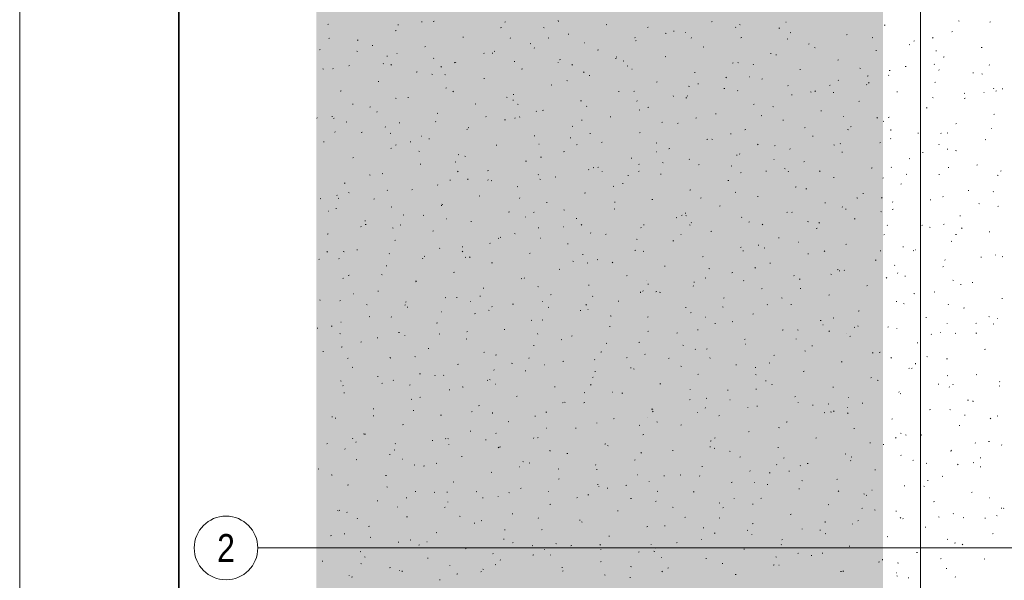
# Model space of a CAD drawing. Extents: x -740 to 300, y 62 to 1112.
# Tile 91 of 187: x -720 to -596, y 831 to 901. Entities that reach past the tile are written whole.
import ezdxf
from ezdxf.enums import TextEntityAlignment as Align
from ezdxf.lldxf.tags import DXFTag

# ---------------------------------------------------------------- set-up
doc = ezdxf.new("R2010")
doc.units = 0
doc.layers.get('0').update_dxf_attribs({"lineweight": 13})
for name, color, linetype, lineweight, true_color in [('60- 61 allgemeine Ausstattung- 4 Terrassen', 9, 'Continuous', 9, 0x808080), ('iwb_Layout Achsbezeichung', 1, 'Continuous', 13, 0xff0000), ('iwb_Layout BA_Markierung', 7, 'Continuous', 9, 0xbadcdc)]:
    doc.layers.add(name, color=color, linetype=linetype, lineweight=lineweight, true_color=true_color)
doc.layers.add('70 -71 Achsen- 1 Gebäudeachsen', color=7, linetype='STRICHPUNKT2-A06CPVBCL0', lineweight=18)
doc.layers.add('iwb_Plankopf Rahmen', color=7, linetype='Continuous', lineweight=35)
doc.styles.get("Standard").update_dxf_attribs({"font": 'ARIALN.TTF'})
tags = doc.linetypes.add('STRICHPUNKT2', pattern=[12.7, 6.35, -3.175, 0, -3.175]).pattern_tags.tags
tags[10:11] = [DXFTag(74, 4), DXFTag(75, 0), DXFTag(340, '0'), DXFTag(46, 0.0), DXFTag(50, 0.0), DXFTag(44, 0.0), DXFTag(45, 0.0)]
tags[8:9] = [DXFTag(74, 4), DXFTag(75, 0), DXFTag(340, '0'), DXFTag(46, 0.0), DXFTag(50, 0.0), DXFTag(44, 0.0), DXFTag(45, 0.0)]
tags[6:7] = [DXFTag(74, 4), DXFTag(75, 0), DXFTag(340, '0'), DXFTag(46, 0.0), DXFTag(50, 0.0), DXFTag(44, 0.0), DXFTag(45, 0.0)]
tags[4:5] = [DXFTag(74, 4), DXFTag(75, 0), DXFTag(340, '0'), DXFTag(46, 0.0), DXFTag(50, 0.0), DXFTag(44, 0.0), DXFTag(45, 0.0)]
tags = doc.linetypes.add('STRICHPUNKT2-A06CPVBCL0', pattern=[12.7, 6.35, -3.175, 0, -3.175]).pattern_tags.tags
tags[10:11] = [DXFTag(74, 4), DXFTag(75, 0), DXFTag(340, '0'), DXFTag(46, 0.0), DXFTag(50, 0.0), DXFTag(44, 0.0), DXFTag(45, 0.0)]
tags[8:9] = [DXFTag(74, 4), DXFTag(75, 0), DXFTag(340, '0'), DXFTag(46, 0.0), DXFTag(50, 0.0), DXFTag(44, 0.0), DXFTag(45, 0.0)]
tags[6:7] = [DXFTag(74, 4), DXFTag(75, 0), DXFTag(340, '0'), DXFTag(46, 0.0), DXFTag(50, 0.0), DXFTag(44, 0.0), DXFTag(45, 0.0)]
tags[4:5] = [DXFTag(74, 4), DXFTag(75, 0), DXFTag(340, '0'), DXFTag(46, 0.0), DXFTag(50, 0.0), DXFTag(44, 0.0), DXFTag(45, 0.0)]

# ---------------------------------------------------------------- blocks, each defined once
blk = doc.blocks.new('Polygon-A06CPVB1L0')
at = {"color": 0, "linetype": 'ByBlock', "lineweight": -2, "ltscale": 0.13}
blk.add_solid([(-611.22, 86.2), (-682.36, 86.01), (-611.05, 1083.81), (-682.36, 1083.81)], dxfattribs=at)
blk = doc.blocks.new('Referenz-A06CPVBEL0')
at = {"layer": '60- 61 allgemeine Ausstattung- 4 Terrassen', "color": 0}
for p, q in [((-680.89, 900.72), (-680.8, 900.74)), ((-672.04, 900.61), (-672.05, 900.7)), ((-669.11, 901.05), (-669.01, 901.02)), ((-667.64, 901.1), (-667.54, 901.12)), ((-659.16, 900.29), (-659.06, 900.31)), ((-658.54, 901.05), (-658.62, 900.99)), ((-653.78, 900.33), (-653.69, 900.3)), ((-651.9, 901.1), (-651.91, 901.19)), ((-645.9, 900.67), (-645.81, 900.69)), ((-640.61, 900.38), (-640.69, 900.33)), ((-632.64, 901.05), (-632.55, 901.07)), ((-629.59, 900.33), (-629.62, 900.36)), ((-629.11, 900.69), (-629.02, 900.66)), ((-624.16, 900.23), (-624.07, 900.26)), ((-623.26, 900.98), (-623.29, 901.01)), ((-610.91, 900.61), (-610.81, 900.64)), ((-601.58, 901.15), (-601.49, 901.11)), ((-597.65, 900.99), (-597.56, 901.02)), ((-680.68, 899), (-680.75, 898.93)), ((-672.41, 899.91), (-672.32, 899.93)), ((-663.93, 899.1), (-663.84, 899.12)), ((-657.91, 899.02), (-657.98, 898.96)), ((-653.18, 899.02), (-653.08, 898.99)), ((-650.68, 899.48), (-650.58, 899.5)), ((-642.25, 899.03), (-642.28, 899.06)), ((-638.45, 899.62), (-638.36, 899.58)), ((-637.42, 899.86), (-637.32, 899.88)), ((-635.92, 899.68), (-635.95, 899.71)), ((-635.14, 899.05), (-635.21, 898.98)), ((-628.94, 899.04), (-628.84, 899.07)), ((-622.68, 899.71), (-622.76, 899.66)), ((-615.68, 899.42), (-615.59, 899.45)), ((-612.37, 899.07), (-612.44, 899.01)), ((-604.75, 899.05), (-604.83, 898.99)), ((-602.43, 899.8), (-602.33, 899.83)), ((-677.19, 898.72), (-677.09, 898.74)), ((-675.31, 898.08), (-675.22, 898.05)), ((-668.71, 897.91), (-668.61, 897.93)), ((-655.45, 898.29), (-655.36, 898.31)), ((-654.91, 897.73), (-654.94, 897.77)), ((-648.58, 898.38), (-648.61, 898.41)), ((-642.19, 898.67), (-642.1, 898.69)), ((-633.71, 897.85), (-633.62, 897.88)), ((-623.12, 898.9), (-623.03, 898.86)), ((-620.46, 898.23), (-620.36, 898.26)), ((-619.7, 897.82), (-619.6, 897.79)), ((-607.79, 898.18), (-607.7, 898.14)), ((-607.2, 898.61), (-607.11, 898.64)), ((-598.72, 897.8), (-598.62, 897.82)), ((-681.96, 897.53), (-681.87, 897.55)), ((-677.24, 897.34), (-677.15, 897.31)), ((-673.48, 896.72), (-673.39, 896.74)), ((-672.2, 897.04), (-672.16, 897.04)), ((-661.24, 897.08), (-661.28, 897.12)), ((-660.23, 897.1), (-660.13, 897.12)), ((-659.98, 897.37), (-659.89, 897.33)), ((-646.97, 897.47), (-646.87, 897.5)), ((-644.65, 896.65), (-644.56, 896.61)), ((-638.49, 896.66), (-638.39, 896.69)), ((-625.23, 897.04), (-625.14, 897.07)), ((-624.53, 896.86), (-624.53, 896.95)), ((-611.98, 897.42), (-611.88, 897.45)), ((-604.38, 897.35), (-604.39, 897.44)), ((-603.5, 896.61), (-603.4, 896.63)), ((-678.26, 895.53), (-678.16, 895.55)), ((-673.9, 895.78), (-673.94, 895.82)), ((-672.9, 895.66), (-672.97, 895.59)), ((-667.57, 896.43), (-667.61, 896.47)), ((-666.6, 895.41), (-666.68, 895.35)), ((-665, 895.9), (-664.91, 895.93)), ((-664.81, 895.88), (-664.82, 895.97)), ((-657.44, 896.07), (-657.39, 896.07)), ((-651.93, 895.93), (-651.91, 895.89)), ((-651.74, 896.28), (-651.65, 896.31)), ((-650.12, 895.68), (-650.2, 895.61)), ((-644.67, 896.37), (-644.68, 896.46)), ((-643.76, 896.14), (-643.67, 896.11)), ((-643.26, 895.47), (-643.17, 895.5)), ((-630.01, 895.85), (-629.91, 895.88)), ((-629.32, 895.93), (-629.23, 895.89)), ((-627.35, 895.7), (-627.42, 895.64)), ((-616.75, 896.23), (-616.66, 896.25)), ((-608.27, 895.42), (-608.17, 895.44)), ((-604.58, 895.73), (-604.65, 895.66)), ((-597.68, 895.61), (-597.71, 895.65)), ((-681.51, 895.12), (-681.42, 895.08)), ((-680.24, 895.13), (-680.27, 895.17)), ((-669.78, 894.71), (-669.68, 894.74)), ((-667.83, 894.46), (-667.74, 894.43)), ((-666.18, 894.4), (-666.09, 894.36)), ((-656.52, 895.09), (-656.42, 895.12)), ((-648.67, 894.74), (-648.75, 894.68)), ((-648.04, 894.28), (-647.94, 894.31)), ((-642.67, 895.1), (-642.63, 895.09)), ((-634.78, 894.66), (-634.69, 894.68)), ((-630.74, 894.07), (-630.82, 894.01)), ((-627.91, 894.12), (-627.86, 894.12)), ((-621.53, 895.04), (-621.43, 895.06)), ((-613.99, 895.21), (-613.9, 895.17)), ((-613.05, 894.23), (-612.95, 894.25)), ((-610.34, 894.31), (-610.37, 894.35)), ((-610.29, 894.94), (-610.19, 894.91)), ((-604.01, 894.96), (-604.04, 895)), ((-599.79, 894.61), (-599.69, 894.63)), ((-598.66, 894.49), (-598.57, 894.46)), ((-674.55, 893.52), (-674.46, 893.55)), ((-661.29, 893.9), (-661.2, 893.93)), ((-652.81, 893.09), (-652.72, 893.12)), ((-650.85, 893.68), (-650.76, 893.64)), ((-639.56, 893.47), (-639.46, 893.49)), ((-635.52, 892.96), (-635.43, 892.92)), ((-634.35, 893.26), (-634.26, 893.23)), ((-626.3, 893.85), (-626.21, 893.87)), ((-623, 893.01), (-623.03, 893.05)), ((-617.82, 893.04), (-617.72, 893.06)), ((-616.67, 893.66), (-616.7, 893.7)), ((-613.15, 893.15), (-613.1, 893.14)), ((-612.81, 893.4), (-612.89, 893.34)), ((-604.56, 893.42), (-604.47, 893.44)), ((-679.33, 892.33), (-679.23, 892.36)), ((-666.07, 892.71), (-665.97, 892.74)), ((-665.11, 892.31), (-665.18, 892.24)), ((-658.42, 891.58), (-658.32, 891.55)), ((-657.59, 891.9), (-657.49, 891.92)), ((-644.33, 892.28), (-644.24, 892.3)), ((-642.34, 892.34), (-642.41, 892.27)), ((-637.44, 891.64), (-637.45, 891.73)), ((-635.66, 891.71), (-635.7, 891.75)), ((-631.08, 892.66), (-630.98, 892.68)), ((-629.33, 892.36), (-629.36, 892.4)), ((-622.6, 891.85), (-622.5, 891.87)), ((-620.2, 892.24), (-620.1, 892.21)), ((-619.57, 892.36), (-619.64, 892.29)), ((-617.3, 892.13), (-617.31, 892.22)), ((-609.34, 892.23), (-609.24, 892.25)), ((-600.87, 892.06), (-600.78, 892.03)), ((-598.38, 892.17), (-598.34, 892.17)), ((-597.15, 892.62), (-597.16, 892.71)), ((-596.79, 892.38), (-596.87, 892.32)), ((-596.08, 892.61), (-595.99, 892.63)), ((-677.73, 890.66), (-677.74, 890.75)), ((-675.62, 890.33), (-675.52, 890.35)), ((-672.39, 891.43), (-672.3, 891.39)), ((-670.85, 891.52), (-670.75, 891.55)), ((-662.36, 890.71), (-662.27, 890.73)), ((-657.58, 891.15), (-657.59, 891.24)), ((-657.06, 890.71), (-656.97, 890.67)), ((-649.11, 891.09), (-649.01, 891.11)), ((-648.33, 890.41), (-648.36, 890.45)), ((-641.99, 891.06), (-642.03, 891.1)), ((-635.85, 891.47), (-635.76, 891.49)), ((-627.37, 890.66), (-627.28, 890.68)), ((-624.94, 890.38), (-624.85, 890.35)), ((-614.11, 891.04), (-614.02, 891.06)), ((-604.87, 891.52), (-604.77, 891.49)), ((-600.86, 891.42), (-600.76, 891.44)), ((-680.4, 889.14), (-680.3, 889.16)), ((-674.67, 889.76), (-674.75, 889.7)), ((-667.14, 889.52), (-667.04, 889.54)), ((-660.99, 889.12), (-661.02, 889.15)), ((-656.73, 889.09), (-656.81, 889.04)), ((-654.66, 889.77), (-654.69, 889.8)), ((-653.88, 889.9), (-653.79, 889.92)), ((-645.4, 889.09), (-645.31, 889.11)), ((-641.73, 889.99), (-641.64, 889.95)), ((-640.63, 890.28), (-640.53, 890.3)), ((-632.15, 889.47), (-632.05, 889.49)), ((-626.4, 889.27), (-626.31, 889.24)), ((-618.89, 889.85), (-618.79, 889.87)), ((-616.06, 889.18), (-616.04, 889.14)), ((-605.63, 890.22), (-605.54, 890.25)), ((-597.15, 889.41), (-597.06, 889.44)), ((-682.26, 888.99), (-682.25, 888.94)), ((-680.09, 888.94), (-680.17, 888.88)), ((-678.59, 888.46), (-678.5, 888.42)), ((-673.65, 887.82), (-673.68, 887.85)), ((-671.91, 888.33), (-671.82, 888.35)), ((-667.32, 888.47), (-667.35, 888.5)), ((-658.66, 888.71), (-658.56, 888.73)), ((-657.32, 888.97), (-657.39, 888.9)), ((-650.18, 887.9), (-650.08, 887.92)), ((-649.01, 888.7), (-648.91, 888.68)), ((-638.8, 888.42), (-638.88, 888.37)), ((-636.92, 888.28), (-636.83, 888.3)), ((-634.55, 888.99), (-634.62, 888.92)), ((-623.66, 888.66), (-623.57, 888.68)), ((-615.18, 887.84), (-615.09, 887.87)), ((-611.78, 889.02), (-611.85, 888.95)), ((-611.07, 888.55), (-610.98, 888.52)), ((-610.41, 889.03), (-610.31, 889.06)), ((-601.93, 888.22), (-601.83, 888.25)), ((-679.98, 887.17), (-680.01, 887.2)), ((-676.69, 887.14), (-676.59, 887.16)), ((-673.07, 887.03), (-672.98, 887)), ((-669.12, 886.65), (-669.07, 886.65)), ((-663.43, 887.52), (-663.34, 887.54)), ((-663.26, 887.74), (-663.17, 887.7)), ((-654.95, 886.71), (-654.86, 886.73)), ((-647.93, 887.02), (-647.84, 886.99)), ((-641.7, 887.09), (-641.6, 887.11)), ((-630.21, 886.91), (-630.22, 887)), ((-628.44, 887.46), (-628.34, 887.49)), ((-620.87, 887.76), (-620.95, 887.7)), ((-619.96, 886.65), (-619.86, 886.68)), ((-615.53, 887.5), (-615.43, 887.48)), ((-610.07, 887.4), (-610.08, 887.49)), ((-606.7, 887.03), (-606.61, 887.06)), ((-603.75, 887), (-603.79, 887.03)), ((-602.94, 887.09), (-603.02, 887.03)), ((-597.42, 887.65), (-597.45, 887.68)), ((-681.46, 885.95), (-681.37, 885.97)), ((-672.31, 885.6), (-672.38, 885.53)), ((-670.5, 885.93), (-670.51, 886.02)), ((-668.21, 886.33), (-668.11, 886.35)), ((-659.73, 885.52), (-659.63, 885.54)), ((-654.35, 885.68), (-654.31, 885.68)), ((-650.36, 886.42), (-650.36, 886.51)), ((-649.54, 885.62), (-649.61, 885.56)), ((-646.47, 885.89), (-646.38, 885.92)), ((-639.59, 885.83), (-639.5, 885.8)), ((-633.21, 886.27), (-633.12, 886.3)), ((-632.6, 886.3), (-632.51, 886.27)), ((-626.76, 885.65), (-626.84, 885.58)), ((-624.73, 885.46), (-624.64, 885.49)), ((-617.27, 885.59), (-617.18, 885.55)), ((-616.41, 885.7), (-616.45, 885.73)), ((-611.48, 885.84), (-611.38, 885.87)), ((-610.08, 886.35), (-610.12, 886.38)), ((-603.99, 885.67), (-604.06, 885.6)), ((-598.22, 886.22), (-598.13, 886.24)), ((-672.98, 885.14), (-672.89, 885.16)), ((-669.47, 884.77), (-669.37, 884.74)), ((-664.5, 884.33), (-664.41, 884.35)), ((-663.66, 884.15), (-663.57, 884.12)), ((-651.25, 884.7), (-651.15, 884.73)), ((-639.59, 884.71), (-639.54, 884.7)), ((-637.99, 885.08), (-637.89, 885.11)), ((-629.51, 884.27), (-629.41, 884.3)), ((-629.08, 884.4), (-629.11, 884.44)), ((-622.75, 885.05), (-622.78, 885.08)), ((-616.25, 884.65), (-616.16, 884.67)), ((-606.11, 884.63), (-606.02, 884.6)), ((-603, 885.03), (-602.9, 885.05)), ((-601.94, 884.87), (-601.85, 884.83)), ((-677.76, 883.95), (-677.66, 883.97)), ((-669.28, 883.13), (-669.18, 883.16)), ((-664.8, 883.45), (-664.88, 883.39)), ((-656.02, 883.51), (-655.93, 883.54)), ((-654.14, 884.05), (-654.04, 884.02)), ((-642.76, 883.89), (-642.67, 883.92)), ((-641.74, 883.1), (-641.77, 883.14)), ((-638.81, 883.34), (-638.72, 883.3)), ((-635.41, 883.75), (-635.44, 883.79)), ((-634.28, 883.08), (-634.19, 883.11)), ((-630.18, 882.95), (-630.09, 882.92)), ((-624.82, 883.73), (-624.78, 883.73)), ((-621.03, 883.46), (-620.93, 883.48)), ((-607.77, 883.84), (-607.68, 883.86)), ((-599.29, 883.03), (-599.19, 883.05)), ((-675.67, 881.8), (-675.58, 881.77)), ((-674.05, 881.94), (-673.96, 881.97)), ((-664.52, 882.26), (-664.59, 882.19)), ((-660.8, 882.32), (-660.7, 882.35)), ((-654.4, 881.8), (-654.43, 881.84)), ((-648.07, 882.45), (-648.1, 882.49)), ((-647.54, 882.7), (-647.44, 882.73)), ((-646.86, 882.78), (-646.95, 882.72)), ((-646.4, 882.24), (-646.38, 882.2)), ((-643.13, 881.69), (-643.14, 881.78)), ((-641.75, 882.28), (-641.82, 882.21)), ((-639.06, 881.89), (-638.96, 881.91)), ((-628.93, 882.11), (-629.01, 882.05)), ((-625.8, 882.27), (-625.71, 882.29)), ((-623.48, 882.62), (-623.39, 882.58)), ((-622.98, 882.18), (-622.99, 882.27)), ((-618.98, 882.3), (-619.05, 882.24)), ((-612.55, 882.65), (-612.45, 882.67)), ((-610.06, 882.76), (-610.02, 882.75)), ((-608.15, 881.9), (-608.06, 881.86)), ((-604.07, 881.84), (-603.97, 881.86)), ((-602.84, 882.67), (-602.85, 882.76)), ((-596.7, 881.75), (-596.61, 881.72)), ((-596.21, 882.33), (-596.28, 882.26)), ((-678.83, 880.75), (-678.73, 880.78)), ((-667.06, 880.5), (-667.1, 880.54)), ((-665.57, 881.13), (-665.48, 881.16)), ((-663.27, 881.2), (-663.28, 881.29)), ((-660.73, 881.15), (-660.77, 881.19)), ((-660.34, 881.09), (-660.25, 881.05)), ((-654.25, 881.27), (-654.15, 881.24)), ((-652.32, 881.51), (-652.22, 881.54)), ((-643.83, 880.7), (-643.74, 880.72)), ((-630.58, 881.08), (-630.48, 881.1)), ((-617.32, 881.46), (-617.23, 881.48)), ((-611, 881.44), (-611.08, 881.39)), ((-608.84, 880.65), (-608.75, 880.67)), ((-679.73, 879.2), (-679.76, 879.24)), ((-678.31, 879.59), (-678.22, 879.56)), ((-673.4, 879.85), (-673.43, 879.89)), ((-670.35, 879.94), (-670.25, 879.97)), ((-657.09, 880.32), (-656.99, 880.34)), ((-648.61, 879.51), (-648.51, 879.53)), ((-645.01, 880.37), (-644.92, 880.33)), ((-635.35, 879.89), (-635.26, 879.91)), ((-629.68, 879.65), (-629.59, 879.61)), ((-622.1, 880.27), (-622, 880.29)), ((-620.77, 880.07), (-620.67, 880.04)), ((-613.62, 879.46), (-613.52, 879.48)), ((-600.36, 879.84), (-600.26, 879.86)), ((-597.17, 879.68), (-597.2, 879.72)), ((-681.87, 878.83), (-681.78, 878.8)), ((-679.51, 878.89), (-679.58, 878.82)), ((-675.12, 878.75), (-675.03, 878.78)), ((-666.64, 877.94), (-666.54, 877.96)), ((-666.54, 878.12), (-666.45, 878.08)), ((-661.87, 879.13), (-661.77, 879.15)), ((-656.73, 878.91), (-656.81, 878.84)), ((-653.38, 878.32), (-653.29, 878.34)), ((-644.84, 878.39), (-644.74, 878.36)), ((-640.13, 878.7), (-640.03, 878.72)), ((-633.96, 878.94), (-634.03, 878.87)), ((-626.87, 879.08), (-626.78, 879.1)), ((-618.39, 878.27), (-618.3, 878.29)), ((-614.35, 878.93), (-614.26, 878.89)), ((-611.19, 878.96), (-611.26, 878.89)), ((-609.83, 878.38), (-609.86, 878.42)), ((-605.13, 878.65), (-605.04, 878.67)), ((-603.5, 879.03), (-603.53, 879.07)), ((-599.02, 878.21), (-598.93, 878.18)), ((-680.8, 877.24), (-680.75, 877.24)), ((-679.9, 877.56), (-679.8, 877.58)), ((-672.86, 877.8), (-672.94, 877.74)), ((-671.42, 876.75), (-671.32, 876.77)), ((-668.9, 876.72), (-668.81, 876.69)), ((-658.16, 877.13), (-658.06, 877.15)), ((-654.93, 877.13), (-655.01, 877.08)), ((-651.21, 877.4), (-651.12, 877.36)), ((-644.9, 877.51), (-644.81, 877.53)), ((-636.42, 876.7), (-636.33, 876.72)), ((-635.9, 876.96), (-635.91, 877.04)), ((-631.65, 877.89), (-631.55, 877.91)), ((-623.17, 877.08), (-623.07, 877.1)), ((-622.49, 877.08), (-622.52, 877.12)), ((-616.16, 877.73), (-616.19, 877.77)), ((-615.75, 877.45), (-615.76, 877.53)), ((-611.36, 877.19), (-611.26, 877.16)), ((-609.91, 877.45), (-609.81, 877.48)), ((-596.65, 877.83), (-596.56, 877.86)), ((-676.19, 875.98), (-676.19, 876.06)), ((-676.19, 875.56), (-676.09, 875.58)), ((-671.72, 875.54), (-671.79, 875.48)), ((-666.03, 876.26), (-665.99, 876.26)), ((-662.93, 875.94), (-662.84, 875.96)), ((-656.04, 876.47), (-656.05, 876.55)), ((-649.68, 876.32), (-649.58, 876.34)), ((-648.95, 875.57), (-649.02, 875.5)), ((-641.2, 875.51), (-641.1, 875.53)), ((-637, 876.46), (-637.08, 876.41)), ((-635.88, 876.68), (-635.79, 876.64)), ((-635.42, 875.52), (-635.33, 875.49)), ((-635.15, 875.79), (-635.19, 875.82)), ((-628.82, 876.44), (-628.86, 876.47)), ((-627.94, 875.88), (-627.85, 875.91)), ((-626.18, 875.59), (-626.25, 875.52)), ((-620.55, 875.96), (-620.46, 875.92)), ((-619.06, 875.8), (-619.14, 875.74)), ((-614.68, 876.26), (-614.59, 876.29)), ((-610.53, 875.49), (-610.51, 875.45)), ((-606.2, 875.45), (-606.11, 875.48)), ((-603.4, 875.62), (-603.48, 875.55)), ((-601.43, 876.64), (-601.33, 876.67)), ((-680.97, 874.37), (-680.87, 874.39)), ((-676.73, 875.3), (-676.72, 875.26)), ((-672.75, 875.15), (-672.66, 875.11)), ((-667.71, 874.75), (-667.61, 874.77)), ((-657.42, 874.43), (-657.33, 874.39)), ((-654.45, 875.13), (-654.36, 875.15)), ((-651.27, 875.29), (-651.22, 875.29)), ((-647.82, 874.49), (-647.85, 874.52)), ((-645.97, 874.32), (-645.88, 874.34)), ((-641.48, 875.14), (-641.52, 875.17)), ((-636.5, 874.32), (-636.46, 874.31)), ((-632.72, 874.69), (-632.62, 874.72)), ((-619.46, 875.07), (-619.36, 875.1)), ((-610.98, 874.26), (-610.88, 874.29)), ((-605.23, 875.24), (-605.13, 875.21)), ((-601.94, 874.32), (-601.85, 874.29)), ((-601.13, 875.13), (-601.21, 875.07)), ((-597.72, 874.64), (-597.63, 874.66)), ((-672.48, 873.56), (-672.39, 873.58)), ((-660.48, 873.19), (-660.51, 873.22)), ((-659.49, 873.84), (-659.39, 873.81)), ((-659.23, 873.94), (-659.13, 873.96)), ((-654.15, 873.84), (-654.18, 873.87)), ((-650.75, 873.12), (-650.65, 873.15)), ((-642.09, 873.71), (-642, 873.67)), ((-637.49, 873.5), (-637.4, 873.53)), ((-624.23, 873.88), (-624.14, 873.91)), ((-621.74, 873.34), (-621.7, 873.34)), ((-615.75, 873.07), (-615.66, 873.1)), ((-602.5, 873.45), (-602.4, 873.47)), ((-680.92, 872.16), (-681, 872.1)), ((-678.95, 872.18), (-678.86, 872.14)), ((-677.26, 872.37), (-677.16, 872.39)), ((-673.14, 871.89), (-673.17, 871.93)), ((-666.81, 872.54), (-666.84, 872.58)), ((-664, 872.75), (-663.91, 872.77)), ((-663.93, 872.2), (-664, 872.13)), ((-655.52, 871.93), (-655.43, 871.96)), ((-648.81, 871.74), (-648.82, 871.82)), ((-642.27, 872.31), (-642.17, 872.34)), ((-641.16, 872.22), (-641.23, 872.16)), ((-629.01, 872.69), (-628.91, 872.72)), ((-628.67, 872.23), (-628.68, 872.31)), ((-626.76, 872.99), (-626.67, 872.96)), ((-626.01, 872.64), (-625.92, 872.61)), ((-620.53, 871.88), (-620.43, 871.9)), ((-618.39, 872.25), (-618.46, 872.18)), ((-611.43, 872.27), (-611.34, 872.24)), ((-608.52, 872.72), (-608.53, 872.8)), ((-607.27, 872.26), (-607.18, 872.28)), ((-606.98, 872.37), (-606.93, 872.37)), ((-682.03, 871.18), (-681.94, 871.2)), ((-679.47, 871.24), (-679.5, 871.28)), ((-668.96, 871.24), (-668.97, 871.33)), ((-668.78, 871.55), (-668.68, 871.58)), ((-663.62, 871.46), (-663.53, 871.42)), ((-662.99, 871.49), (-663.07, 871.43)), ((-660.3, 870.74), (-660.2, 870.77)), ((-650.08, 870.96), (-649.98, 870.93)), ((-648.29, 870.74), (-648.2, 870.71)), ((-647.04, 871.12), (-646.95, 871.15)), ((-645.06, 870.82), (-645.14, 870.76)), ((-633.79, 871.5), (-633.69, 871.53)), ((-625.3, 870.69), (-625.21, 870.71)), ((-612.05, 871.07), (-611.95, 871.09)), ((-603.24, 871.07), (-603.28, 871.11)), ((-598.79, 871.45), (-598.7, 871.47)), ((-596.91, 871.72), (-596.94, 871.75)), ((-596.1, 871.56), (-596.01, 871.52)), ((-674.14, 869.28), (-674.05, 869.25)), ((-673.55, 870.36), (-673.46, 870.39)), ((-665.07, 869.55), (-664.98, 869.58)), ((-651.82, 869.93), (-651.72, 869.96)), ((-638.56, 870.31), (-638.46, 870.33)), ((-632.96, 870.02), (-632.87, 869.99)), ((-630.08, 869.5), (-629.98, 869.52)), ((-627.13, 870.15), (-627.21, 870.09)), ((-617.63, 869.31), (-617.54, 869.27)), ((-616.82, 869.88), (-616.73, 869.9)), ((-616.6, 869.76), (-616.5, 869.73)), ((-615.91, 869.77), (-615.94, 869.81)), ((-609.57, 870.42), (-609.61, 870.46)), ((-609.19, 869.48), (-609.27, 869.43)), ((-603.57, 870.26), (-603.47, 870.28)), ((-678.92, 868.83), (-678.99, 868.76)), ((-678.33, 869.17), (-678.23, 869.2)), ((-669.85, 868.36), (-669.75, 868.39)), ((-669.83, 868.49), (-669.73, 868.46)), ((-656.59, 868.74), (-656.5, 868.77)), ((-656.15, 868.85), (-656.22, 868.79)), ((-643.34, 869.12), (-643.24, 869.14)), ((-640.87, 868.55), (-640.85, 868.51)), ((-640.66, 868.08), (-640.57, 868.05)), ((-634.85, 868.31), (-634.76, 868.33)), ((-633.37, 868.88), (-633.45, 868.81)), ((-628.57, 868.47), (-628.6, 868.51)), ((-622.24, 869.12), (-622.27, 869.16)), ((-621.6, 868.69), (-621.5, 868.71)), ((-610.6, 868.9), (-610.67, 868.84)), ((-608.34, 869.07), (-608.25, 869.09)), ((-602.3, 868.59), (-602.21, 868.55)), ((-601.29, 867.99), (-601.3, 868.07)), ((-599.86, 868.26), (-599.77, 868.28)), ((-677.71, 866.85), (-677.67, 866.85)), ((-674.62, 867.17), (-674.53, 867.2)), ((-661.37, 867.55), (-661.27, 867.57)), ((-654.5, 867.77), (-654.4, 867.74)), ((-648.11, 867.93), (-648.01, 867.95)), ((-641.58, 867), (-641.59, 867.09)), ((-641.23, 867.17), (-641.26, 867.21)), ((-639.63, 867.12), (-639.53, 867.14)), ((-639.17, 867.06), (-639.07, 867.02)), ((-634.9, 867.82), (-634.93, 867.86)), ((-626.37, 867.5), (-626.28, 867.52)), ((-621.44, 867.49), (-621.45, 867.58)), ((-613.12, 867.88), (-613.02, 867.9)), ((-607.19, 866.88), (-607.09, 866.85)), ((-604.64, 867.07), (-604.54, 867.09)), ((-681.87, 866.02), (-681.88, 866.11)), ((-679.4, 865.98), (-679.3, 866.01)), ((-671.05, 865.84), (-671.13, 865.79)), ((-666.14, 866.36), (-666.05, 866.38)), ((-664.73, 866.4), (-664.64, 866.38)), ((-662.95, 865.87), (-662.9, 865.87)), ((-661.73, 866.51), (-661.74, 866.6)), ((-657.66, 865.55), (-657.56, 865.57)), ((-653.89, 865.87), (-653.93, 865.91)), ((-652.89, 866.74), (-652.79, 866.76)), ((-647.56, 866.52), (-647.59, 866.56)), ((-644.4, 865.93), (-644.31, 865.95)), ((-631.15, 866.31), (-631.05, 866.33)), ((-623.84, 866.34), (-623.75, 866.3)), ((-617.89, 866.69), (-617.8, 866.71)), ((-609.41, 865.87), (-609.32, 865.9)), ((-608.51, 865.62), (-608.42, 865.58)), ((-596.15, 866.25), (-596.06, 866.28)), ((-676.03, 865.52), (-675.94, 865.49)), ((-671.13, 865.49), (-671.2, 865.42)), ((-670.92, 865.17), (-670.82, 865.19)), ((-666.55, 864.58), (-666.59, 864.61)), ((-662.44, 864.36), (-662.34, 864.38)), ((-660.7, 864.8), (-660.61, 864.77)), ((-660.22, 865.22), (-660.26, 865.26)), ((-653.12, 865.17), (-653.2, 865.12)), ((-649.18, 864.74), (-649.08, 864.76)), ((-648.36, 865.51), (-648.43, 865.44)), ((-648.18, 864.9), (-648.14, 864.9)), ((-635.92, 865.12), (-635.83, 865.14)), ((-635.19, 864.51), (-635.27, 864.45)), ((-631.25, 865.2), (-631.16, 865.18)), ((-627.44, 864.31), (-627.35, 864.33)), ((-625.59, 865.53), (-625.66, 865.47)), ((-622.67, 865.5), (-622.57, 865.52)), ((-614.19, 864.68), (-614.09, 864.71)), ((-602.82, 865.56), (-602.89, 865.49)), ((-600.93, 865.06), (-600.83, 865.09)), ((-679.22, 863.28), (-679.25, 863.31)), ((-675.69, 863.98), (-675.6, 864)), ((-672.89, 863.93), (-672.92, 863.96)), ((-667.21, 863.17), (-667.12, 863.19)), ((-655.32, 863.53), (-655.22, 863.5)), ((-653.95, 863.55), (-653.86, 863.57)), ((-645.37, 864.09), (-645.28, 864.05)), ((-640.7, 863.93), (-640.6, 863.95)), ((-633.42, 863.93), (-633.38, 863.92)), ((-632.22, 863.11), (-632.12, 863.14)), ((-630.04, 863.37), (-629.95, 863.33)), ((-618.96, 863.49), (-618.87, 863.52)), ((-617.26, 863.84), (-617.34, 863.78)), ((-605.7, 863.87), (-605.61, 863.9)), ((-602.99, 863.1), (-603.02, 863.14)), ((-599.32, 863.17), (-599.41, 863.11)), ((-597.77, 864.01), (-597.68, 863.98)), ((-596.66, 863.75), (-596.69, 863.79)), ((-682.23, 862.55), (-682.14, 862.52)), ((-680.47, 862.79), (-680.37, 862.81)), ((-679.38, 861.85), (-679.29, 861.82)), ((-671.99, 861.98), (-671.89, 862)), ((-663.34, 862.14), (-663.42, 862.07)), ((-658.73, 862.36), (-658.63, 862.38)), ((-654.5, 861.78), (-654.51, 861.87)), ((-645.47, 862.74), (-645.38, 862.76)), ((-640.57, 862.17), (-640.64, 862.1)), ((-636.99, 861.92), (-636.9, 861.95)), ((-634.35, 862.27), (-634.36, 862.36)), ((-623.74, 862.3), (-623.64, 862.33)), ((-621.84, 862.33), (-621.75, 862.3)), ((-618.66, 862.95), (-618.61, 862.95)), ((-617.8, 862.19), (-617.87, 862.12)), ((-614.71, 862.65), (-614.62, 862.61)), ((-614.21, 862.76), (-614.22, 862.85)), ((-610.48, 862.68), (-610.38, 862.71)), ((-609.32, 862.46), (-609.35, 862.49)), ((-603.89, 861.98), (-603.85, 861.98)), ((-602, 861.87), (-601.9, 861.89)), ((-599.38, 861.93), (-599.29, 861.89)), ((-597.22, 863.06), (-597.13, 863.09)), ((-676.76, 860.79), (-676.67, 860.81)), ((-674.64, 861.29), (-674.65, 861.38)), ((-671.2, 861.61), (-671.19, 861.57)), ((-666.9, 861.84), (-666.81, 861.8)), ((-663.5, 861.17), (-663.41, 861.19)), ((-651.57, 861.12), (-651.48, 861.08)), ((-650.25, 861.54), (-650.15, 861.57)), ((-645.91, 860.65), (-645.81, 860.62)), ((-641.77, 860.73), (-641.67, 860.76)), ((-628.51, 861.11), (-628.42, 861.14)), ((-621.98, 861.16), (-622.01, 861.19)), ((-615.65, 861.81), (-615.68, 861.84)), ((-615.26, 861.49), (-615.16, 861.52)), ((-606.77, 860.68), (-606.68, 860.7)), ((-605, 861.8), (-604.98, 861.76)), ((-681.54, 859.6), (-681.44, 859.62)), ((-679.11, 860.2), (-679.2, 860.14)), ((-668.28, 859.98), (-668.18, 860)), ((-661.18, 859.53), (-661.26, 859.47)), ((-655.02, 860.35), (-654.93, 860.38)), ((-646.54, 859.54), (-646.45, 859.57)), ((-636.24, 860.4), (-636.15, 860.36)), ((-634.64, 859.86), (-634.68, 859.89)), ((-633.29, 859.92), (-633.19, 859.95)), ((-628.31, 860.51), (-628.35, 860.54)), ((-620.91, 859.68), (-620.82, 859.64)), ((-620.03, 860.3), (-619.93, 860.32)), ((-612.43, 859.45), (-612.33, 859.42)), ((-611.55, 859.49), (-611.45, 859.51)), ((-598.29, 859.87), (-598.2, 859.89)), ((-678.33, 858.77), (-678.4, 858.71)), ((-673.11, 858.87), (-673.02, 858.83)), ((-673.05, 858.78), (-672.96, 858.81)), ((-669.97, 858.97), (-669.88, 858.94)), ((-659.8, 859.16), (-659.7, 859.19)), ((-657.78, 858.15), (-657.69, 858.11)), ((-655.56, 858.8), (-655.63, 858.73)), ((-651.32, 858.35), (-651.22, 858.38)), ((-647.31, 858.56), (-647.34, 858.6)), ((-643.25, 858.86), (-643.33, 858.8)), ((-640.98, 859.21), (-641.01, 859.25)), ((-638.06, 858.73), (-637.97, 858.76)), ((-632.79, 858.82), (-632.86, 858.75)), ((-625.32, 858.19), (-625.4, 858.14)), ((-624.81, 859.11), (-624.71, 859.13)), ((-616.32, 858.3), (-616.23, 858.32)), ((-610.01, 858.85), (-610.09, 858.78)), ((-605.58, 858.96), (-605.49, 858.93)), ((-603.07, 858.68), (-602.97, 858.7)), ((-677.83, 857.59), (-677.73, 857.62)), ((-664.57, 857.97), (-664.48, 858)), ((-659.97, 857.26), (-660, 857.3)), ((-656.09, 857.16), (-656, 857.19)), ((-653.64, 857.91), (-653.67, 857.95)), ((-647.27, 857.05), (-647.28, 857.14)), ((-642.84, 857.54), (-642.74, 857.56)), ((-642.45, 857.43), (-642.36, 857.39)), ((-636.49, 857.77), (-636.4, 857.74)), ((-629.58, 857.92), (-629.48, 857.94)), ((-627.12, 857.54), (-627.13, 857.63)), ((-621.1, 857.11), (-621, 857.13)), ((-607.84, 857.49), (-607.75, 857.51)), ((-607.39, 857.52), (-607.47, 857.47)), ((-606.98, 858.03), (-606.99, 858.12)), ((-679.31, 855.9), (-679.22, 855.86)), ((-674.63, 856.46), (-674.58, 856.46)), ((-672.63, 855.96), (-672.66, 856)), ((-669.35, 856.78), (-669.25, 856.81)), ((-667.41, 856.56), (-667.42, 856.65)), ((-666.3, 856.61), (-666.33, 856.65)), ((-660.87, 855.97), (-660.77, 856)), ((-660.56, 856.09), (-660.47, 856.06)), ((-647.61, 856.35), (-647.52, 856.37)), ((-634.36, 856.73), (-634.26, 856.75)), ((-627.12, 856.71), (-627.03, 856.68)), ((-625.87, 855.92), (-625.78, 855.94)), ((-612.62, 856.3), (-612.52, 856.32)), ((-611.79, 855.99), (-611.7, 855.96)), ((-603.01, 856.57), (-602.92, 856.54)), ((-599.36, 856.68), (-599.27, 856.7)), ((-596.4, 855.79), (-596.44, 855.83)), ((-678.96, 855.31), (-678.99, 855.35)), ((-678.9, 854.4), (-678.8, 854.43)), ((-674.12, 855.59), (-674.03, 855.62)), ((-670.54, 855.43), (-670.61, 855.36)), ((-665.64, 854.78), (-665.55, 854.8)), ((-663.98, 855.18), (-663.89, 855.14)), ((-659.86, 855.48), (-659.82, 855.48)), ((-652.39, 855.16), (-652.29, 855.18)), ((-648.65, 854.46), (-648.56, 854.43)), ((-647.77, 855.45), (-647.84, 855.39)), ((-645.1, 854.51), (-645.05, 854.51)), ((-639.13, 855.54), (-639.03, 855.56)), ((-635.33, 854.86), (-635.32, 854.82)), ((-630.65, 854.73), (-630.55, 854.75)), ((-627.08, 854.89), (-626.99, 854.86)), ((-625, 855.48), (-625.07, 855.41)), ((-617.39, 855.11), (-617.3, 855.13)), ((-609.06, 854.49), (-609.1, 854.53)), ((-604.14, 855.49), (-604.04, 855.51)), ((-602.73, 855.14), (-602.77, 855.18)), ((-602.23, 855.5), (-602.3, 855.43)), ((-596.46, 855.28), (-596.37, 855.24)), ((-670.42, 853.59), (-670.32, 853.61)), ((-669.25, 853.88), (-669.33, 853.83)), ((-657.16, 853.97), (-657.07, 853.99)), ((-651.31, 853.21), (-651.39, 853.16)), ((-651.15, 853.22), (-651.05, 853.19)), ((-648.68, 853.16), (-648.59, 853.18)), ((-643.91, 854.35), (-643.81, 854.37)), ((-635.42, 853.54), (-635.33, 853.56)), ((-633.32, 853.74), (-633.23, 853.71)), ((-630.34, 853.54), (-630.29, 853.53)), ((-622.17, 853.92), (-622.07, 853.94)), ((-621.73, 853.19), (-621.76, 853.23)), ((-615.4, 853.84), (-615.43, 853.88)), ((-608.91, 854.3), (-608.82, 854.32)), ((-600.43, 853.48), (-600.34, 853.51)), ((-599.75, 853.3), (-599.76, 853.39)), ((-675.19, 852.4), (-675.1, 852.42)), ((-670.18, 852.21), (-670.09, 852.17)), ((-662.76, 852.08), (-662.83, 852.02)), ((-661.94, 852.78), (-661.84, 852.8)), ((-653.46, 851.97), (-653.36, 851.99)), ((-640.2, 852.35), (-640.1, 852.37)), ((-639.98, 852.11), (-640.06, 852.04)), ((-640.04, 852.32), (-640.05, 852.41)), ((-633.38, 852.55), (-633.46, 852.49)), ((-628.06, 852.54), (-628.09, 852.58)), ((-626.94, 852.73), (-626.85, 852.75)), ((-619.9, 852.81), (-619.9, 852.9)), ((-617.99, 853.03), (-617.9, 852.99)), ((-617.67, 852.02), (-617.57, 851.99)), ((-617.21, 852.13), (-617.29, 852.07)), ((-615.57, 852.56), (-615.53, 852.56)), ((-613.69, 853.1), (-613.59, 853.13)), ((-605.21, 852.29), (-605.11, 852.32)), ((-602.66, 852.31), (-602.57, 852.27)), ((-680.33, 851.34), (-680.34, 851.43)), ((-679.97, 851.21), (-679.87, 851.23)), ((-675.21, 851.54), (-675.12, 851.51)), ((-666.71, 851.59), (-666.62, 851.61)), ((-660.18, 851.83), (-660.19, 851.92)), ((-658.23, 850.78), (-658.14, 850.8)), ((-654.86, 851.49), (-654.76, 851.46)), ((-644.97, 851.16), (-644.88, 851.18)), ((-640.72, 851.25), (-640.75, 851.28)), ((-639.53, 850.77), (-639.43, 850.74)), ((-634.39, 851.89), (-634.42, 851.93)), ((-631.72, 851.53), (-631.62, 851.56)), ((-623.24, 850.72), (-623.14, 850.75)), ((-618.46, 851.91), (-618.37, 851.94)), ((-615.45, 851.88), (-615.53, 851.82)), ((-609.98, 851.1), (-609.89, 851.13)), ((-600.81, 851.59), (-600.76, 851.59)), ((-597.52, 851.21), (-597.6, 851.15)), ((-596.73, 851.48), (-596.63, 851.51)), ((-671.49, 850.4), (-671.39, 850.42)), ((-663.01, 849.59), (-662.91, 849.61)), ((-653.38, 849.95), (-653.42, 849.98)), ((-649.75, 849.97), (-649.65, 849.99)), ((-647.05, 850.6), (-647.08, 850.63)), ((-641.73, 850.34), (-641.64, 850.31)), ((-636.49, 850.34), (-636.4, 850.37)), ((-628.01, 849.53), (-627.92, 849.56)), ((-624.2, 850.06), (-624.1, 850.02)), ((-614.76, 849.91), (-614.66, 849.94)), ((-601.5, 850.29), (-601.4, 850.32)), ((-677.74, 848.72), (-677.81, 848.65)), ((-677.31, 848.24), (-677.39, 848.18)), ((-676.39, 849.24), (-676.3, 849.21)), ((-676.26, 849.21), (-676.17, 849.23)), ((-667.78, 848.4), (-667.69, 848.42)), ((-666.04, 848.65), (-666.08, 848.68)), ((-665.8, 848.66), (-665.71, 848.63)), ((-661.06, 848.52), (-660.97, 848.49)), ((-659.71, 849.3), (-659.75, 849.33)), ((-654.97, 848.74), (-655.04, 848.67)), ((-654.52, 848.77), (-654.43, 848.8)), ((-641.27, 849.15), (-641.17, 849.18)), ((-632.79, 848.34), (-632.69, 848.37)), ((-632.2, 848.76), (-632.27, 848.7)), ((-619.53, 848.72), (-619.44, 848.75)), ((-609.43, 848.79), (-609.5, 848.72)), ((-608.87, 849.34), (-608.78, 849.3)), ((-608.26, 849.14), (-608.16, 849.11)), ((-606.28, 849.1), (-606.18, 849.12)), ((-597.79, 848.29), (-597.7, 848.31)), ((-681.04, 848.02), (-680.94, 848.04)), ((-678.71, 847.35), (-678.74, 847.39)), ((-672.56, 847.21), (-672.46, 847.23)), ((-672.38, 848), (-672.41, 848.03)), ((-665.67, 847.92), (-665.66, 847.88)), ((-659.38, 847.57), (-659.46, 847.51)), ((-659.3, 847.58), (-659.2, 847.61)), ((-652.95, 847.1), (-652.96, 847.19)), ((-646.04, 847.96), (-645.95, 847.99)), ((-645.73, 847.81), (-645.64, 847.77)), ((-637.56, 847.15), (-637.47, 847.18)), ((-632.81, 847.59), (-632.82, 847.68)), ((-632.32, 847.46), (-632.23, 847.43)), ((-630.4, 847.09), (-630.31, 847.05)), ((-624.31, 847.53), (-624.21, 847.55)), ((-612.67, 848.08), (-612.68, 848.17)), ((-611.05, 847.91), (-610.95, 847.93)), ((-602.57, 847.1), (-602.47, 847.12)), ((-602.48, 847.18), (-602.51, 847.21)), ((-599.47, 848.11), (-599.45, 848.07)), ((-596.15, 847.83), (-596.18, 847.86)), ((-677.33, 846.01), (-677.24, 846.04)), ((-673.1, 846.61), (-673.11, 846.7)), ((-671.54, 846.07), (-671.5, 846.07)), ((-664.07, 846.39), (-663.98, 846.42)), ((-656.39, 845.78), (-656.29, 845.75)), ((-650.82, 846.77), (-650.72, 846.8)), ((-642.34, 845.96), (-642.24, 845.99)), ((-641.44, 846.9), (-641.52, 846.84)), ((-629.08, 846.34), (-628.99, 846.36)), ((-623.51, 846.23), (-623.59, 846.18)), ((-615.83, 846.72), (-615.73, 846.74)), ((-615.14, 845.88), (-615.17, 845.92)), ((-615.07, 846.37), (-614.98, 846.33)), ((-608.81, 846.53), (-608.84, 846.56)), ((-607.34, 845.91), (-607.25, 845.93)), ((-598.84, 846.26), (-598.75, 846.23)), ((-682.11, 844.82), (-682.01, 844.85)), ((-669.95, 845.37), (-670.03, 845.31)), ((-668.85, 845.2), (-668.75, 845.23)), ((-667.26, 845.56), (-667.17, 845.52)), ((-656.78, 845.1), (-656.73, 845.09)), ((-655.59, 845.58), (-655.5, 845.61)), ((-651.93, 844.84), (-651.84, 844.8)), ((-647.18, 845.4), (-647.25, 845.33)), ((-647.11, 844.77), (-647.02, 844.79)), ((-633.86, 845.15), (-633.76, 845.17)), ((-627.8, 844.58), (-627.84, 844.62)), ((-624.41, 845.42), (-624.48, 845.35)), ((-622.91, 844.58), (-622.82, 844.55)), ((-621.47, 845.23), (-621.5, 845.27)), ((-620.6, 845.53), (-620.5, 845.55)), ((-612.12, 844.72), (-612.02, 844.74)), ((-605.58, 845.56), (-605.66, 845.51)), ((-601.64, 845.44), (-601.71, 845.38)), ((-599.74, 845.65), (-599.65, 845.61)), ((-598.86, 845.1), (-598.77, 845.12)), ((-680.46, 844.1), (-680.36, 844.08)), ((-673.63, 844.01), (-673.53, 844.04)), ((-660.37, 844.39), (-660.27, 844.42)), ((-651.89, 843.58), (-651.79, 843.6)), ((-642.01, 844.12), (-641.97, 844.12)), ((-640.47, 843.28), (-640.5, 843.32)), ((-638.63, 843.96), (-638.54, 843.98)), ((-636.6, 844.12), (-636.51, 844.08)), ((-634.13, 843.93), (-634.17, 843.97)), ((-625.38, 844.34), (-625.28, 844.36)), ((-621.27, 843.4), (-621.18, 843.36)), ((-616.89, 843.53), (-616.8, 843.55)), ((-605.44, 843.35), (-605.45, 843.44)), ((-603.64, 843.91), (-603.54, 843.93)), ((-678.4, 842.82), (-678.3, 842.85)), ((-673.47, 842.59), (-673.38, 842.55)), ((-665.14, 843.2), (-665.05, 843.22)), ((-656.66, 842.39), (-656.57, 842.41)), ((-646.98, 842.9), (-646.88, 842.88)), ((-646.8, 842.63), (-646.83, 842.67)), ((-645.73, 842.37), (-645.73, 842.46)), ((-643.41, 842.77), (-643.31, 842.79)), ((-639.4, 842.05), (-639.47, 841.99)), ((-630.15, 843.15), (-630.06, 843.17)), ((-627.25, 843.15), (-627.21, 843.14)), ((-625.58, 842.86), (-625.59, 842.95)), ((-621.67, 842.34), (-621.57, 842.36)), ((-616.63, 842.08), (-616.7, 842.01)), ((-612.49, 842.17), (-612.44, 842.17)), ((-608.41, 842.72), (-608.32, 842.74)), ((-605.94, 842.68), (-605.85, 842.65)), ((-674.69, 840.82), (-674.6, 840.84)), ((-671.04, 841.23), (-670.95, 841.2)), ((-669.92, 842.01), (-669.82, 842.03)), ((-667.44, 841.92), (-667.52, 841.87)), ((-665.87, 841.88), (-665.88, 841.97)), ((-662.17, 842.03), (-662.24, 841.96)), ((-661.44, 841.2), (-661.34, 841.22)), ((-659.46, 841.33), (-659.49, 841.37)), ((-658.14, 841.87), (-658.05, 841.83)), ((-653.13, 841.98), (-653.16, 842.02)), ((-649.51, 841.26), (-649.59, 841.2)), ((-648.18, 841.58), (-648.09, 841.6)), ((-642.81, 841.15), (-642.72, 841.11)), ((-634.93, 841.96), (-634.83, 841.98)), ((-629.8, 841.17), (-629.79, 841.13)), ((-626.44, 841.15), (-626.35, 841.17)), ((-613.5, 841.7), (-613.4, 841.68)), ((-613.19, 841.52), (-613.09, 841.55)), ((-599.93, 841.9), (-599.84, 841.93)), ((-597.72, 841.2), (-597.68, 841.2)), ((-679.67, 839.62), (-679.58, 839.58)), ((-679.47, 839.63), (-679.37, 839.65)), ((-672.12, 840.03), (-672.15, 840.07)), ((-666.21, 840.01), (-666.12, 840.03)), ((-665.79, 840.68), (-665.82, 840.72)), ((-652.96, 840.39), (-652.86, 840.41)), ((-644.48, 839.58), (-644.38, 839.6)), ((-639.7, 840.77), (-639.61, 840.79)), ((-637.56, 840.03), (-637.47, 840)), ((-631.58, 840.59), (-631.66, 840.53)), ((-631.22, 839.96), (-631.12, 839.98)), ((-627.48, 840.43), (-627.39, 840.4)), ((-617.96, 840.33), (-617.87, 840.36)), ((-613.64, 839.92), (-613.72, 839.86)), ((-612.15, 839.71), (-612.06, 839.68)), ((-604.71, 840.71), (-604.61, 840.74)), ((-596.23, 839.9), (-596.13, 839.93)), ((-595.89, 839.86), (-595.93, 839.9)), ((-678.45, 839.39), (-678.49, 839.42)), ((-677.15, 838.66), (-677.22, 838.59)), ((-670.99, 838.82), (-670.89, 838.84)), ((-664.34, 838.9), (-664.25, 838.86)), ((-661.63, 838.35), (-661.54, 838.32)), ((-657.73, 839.2), (-657.64, 839.22)), ((-654.38, 838.68), (-654.45, 838.62)), ((-649.25, 838.39), (-649.16, 838.41)), ((-635.99, 838.76), (-635.9, 838.79)), ((-631.61, 838.71), (-631.68, 838.64)), ((-622.74, 839.14), (-622.64, 839.17)), ((-614.26, 838.33), (-614.16, 838.36)), ((-609.48, 839.52), (-609.39, 839.55)), ((-608.84, 838.73), (-608.91, 838.67)), ((-608.55, 838.56), (-608.59, 838.6)), ((-604.09, 838.83), (-603.99, 838.8)), ((-602.22, 839.21), (-602.26, 839.25)), ((-601, 838.71), (-600.91, 838.74)), ((-598.21, 838.62), (-598.22, 838.71)), ((-596.82, 839), (-596.73, 838.96)), ((-675.76, 837.63), (-675.67, 837.65)), ((-662.51, 838.01), (-662.41, 838.03)), ((-658.64, 837.15), (-658.65, 837.24)), ((-654.03, 837.2), (-653.93, 837.22)), ((-649.01, 838.18), (-648.92, 838.14)), ((-640.77, 837.57), (-640.67, 837.6)), ((-638.5, 837.64), (-638.51, 837.73)), ((-633.68, 837.46), (-633.59, 837.43)), ((-628.15, 837.15), (-628.06, 837.12)), ((-627.51, 837.95), (-627.42, 837.98)), ((-621.22, 837.27), (-621.25, 837.3)), ((-619.03, 837.14), (-618.94, 837.17)), ((-618.35, 838.13), (-618.36, 838.22)), ((-614.89, 837.91), (-614.92, 837.95)), ((-605.78, 837.52), (-605.68, 837.54)), ((-680.54, 836.44), (-680.44, 836.46)), ((-678.78, 836.66), (-678.79, 836.75)), ((-675.5, 836.28), (-675.58, 836.22)), ((-670.54, 835.93), (-670.45, 835.89)), ((-667.28, 836.82), (-667.19, 836.84)), ((-658.8, 836), (-658.71, 836.03)), ((-645.54, 836.38), (-645.45, 836.41)), ((-633.88, 835.97), (-633.91, 836)), ((-632.29, 836.76), (-632.19, 836.79)), ((-627.55, 836.62), (-627.58, 836.65)), ((-623.81, 835.95), (-623.71, 835.98)), ((-618.35, 836.74), (-618.26, 836.71)), ((-610.55, 836.33), (-610.46, 836.35)), ((-603.02, 836.03), (-602.93, 835.99)), ((-597.3, 836.71), (-597.2, 836.73)), ((-672.06, 835.63), (-671.96, 835.65)), ((-669.37, 835.32), (-669.44, 835.25)), ((-668.46, 835.68), (-668.41, 835.68)), ((-663.58, 834.81), (-663.48, 834.84)), ((-657.57, 835.61), (-657.65, 835.55)), ((-655.21, 835.21), (-655.12, 835.18)), ((-653.69, 834.71), (-653.65, 834.7)), ((-652.22, 835.47), (-652.12, 835.44)), ((-650.32, 835.19), (-650.22, 835.22)), ((-646.59, 835.34), (-646.67, 835.27)), ((-646.54, 834.67), (-646.57, 834.7)), ((-640.21, 835.32), (-640.24, 835.35)), ((-639.64, 834.94), (-639.72, 834.89)), ((-637.06, 835.57), (-636.97, 835.6)), ((-628.58, 834.76), (-628.49, 834.78)), ((-623.82, 835.36), (-623.9, 835.3)), ((-615.33, 835.14), (-615.23, 835.16)), ((-602.07, 835.52), (-601.97, 835.54)), ((-601.05, 835.39), (-601.12, 835.32)), ((-676.83, 834.43), (-676.74, 834.46)), ((-676.28, 833.79), (-676.19, 833.76)), ((-668.35, 833.62), (-668.26, 833.65)), ((-660.14, 834.23), (-660.12, 834.19)), ((-659.2, 833.37), (-659.24, 833.41)), ((-655.1, 834), (-655, 834.03)), ((-652.87, 834.02), (-652.91, 834.06)), ((-641.84, 834.38), (-641.74, 834.41)), ((-639.89, 834.49), (-639.79, 834.46)), ((-638.93, 833.73), (-638.89, 833.73)), ((-633.36, 833.57), (-633.26, 833.59)), ((-624.56, 833.78), (-624.46, 833.74)), ((-621.71, 834.27), (-621.79, 834.22)), ((-620.1, 833.95), (-620.01, 833.97)), ((-618.74, 834.27), (-618.64, 834.24)), ((-611.12, 833.4), (-611.13, 833.49)), ((-606.85, 834.33), (-606.75, 834.35)), ((-603.77, 833.61), (-603.85, 833.55)), ((-598.36, 833.52), (-598.27, 833.54)), ((-681.61, 833.24), (-681.51, 833.27)), ((-676.75, 832.96), (-676.66, 832.93)), ((-673.13, 832.43), (-673.03, 832.46)), ((-665.54, 832.72), (-665.57, 832.76)), ((-661.42, 832.24), (-661.33, 832.21)), ((-659.87, 832.81), (-659.77, 832.84)), ((-651.41, 832.42), (-651.42, 832.51)), ((-646.61, 833.19), (-646.52, 833.21)), ((-642.81, 832.59), (-642.71, 832.56)), ((-638.13, 832.38), (-638.04, 832.4)), ((-631.27, 832.91), (-631.28, 833)), ((-624.88, 832.76), (-624.78, 832.78)), ((-624.17, 832.76), (-624.12, 832.75)), ((-611.62, 833.14), (-611.53, 833.16)), ((-609.23, 833.06), (-609.13, 833.02)), ((-603.14, 832.33), (-603.04, 832.35)), ((-678.2, 831.42), (-678.23, 831.46)), ((-677.9, 831.24), (-677.81, 831.27)), ((-671.87, 832.07), (-671.9, 832.11)), ((-671.56, 831.93), (-671.56, 832.02)), ((-666.87, 830.92), (-666.78, 830.89)), ((-664.65, 831.62), (-664.55, 831.65)), ((-661.58, 831.97), (-661.65, 831.9)), ((-651.39, 832), (-651.29, 832.02)), ((-646.09, 831.53), (-646, 831.49)), ((-642.91, 831.19), (-642.81, 831.21)), ((-638.81, 832), (-638.88, 831.93)), ((-629.65, 831.57), (-629.56, 831.59)), ((-616.4, 831.95), (-616.3, 831.97)), ((-616.04, 832.02), (-616.11, 831.95)), ((-609.4, 831.78), (-609.36, 831.78)), ((-609.33, 831.39), (-609.23, 831.37)), ((-607.91, 831.14), (-607.82, 831.16)), ((-601.97, 831.25), (-602, 831.29))]:
    blk.add_line(p, q, dxfattribs=at)
at = {"layer": '70 -71 Achsen- 1 Gebäudeachsen', "color": 0, "linetype": 'STRICHPUNKT2-A06CPVBCL0', "ltscale": 0.18}
for p, q in [((-606.36, 1084.85), (-606.36, 85.41)), ((-682.36, 834.91), (76.35, 834.91))]:
    blk.add_line(p, q, dxfattribs=at)

msp = doc.modelspace()

# ---------------------------------------------------------------- linework, layer by layer
at = {"layer": 'iwb_Layout Achsbezeichung', "linetype": 'STRICHPUNKT2', "lineweight": 13, "ltscale": 0.39}
msp.add_line((-682.36, 834.91), (-689.7, 834.91), dxfattribs=at)
at = {"layer": 'iwb_Layout Achsbezeichung', "ltscale": 0.39}
msp.add_circle((-693.7, 834.91), 4, dxfattribs=at)
at = {"layer": 'iwb_Plankopf Rahmen', "color": 8, "lineweight": 13, "ltscale": 0.13, "true_color": 0x808080}
msp.add_lwpolyline([(300.35, 62.43), (-719.65, 62.43), (-719.65, 1112.43), (300.35, 1112.43), (300.35, 62.43)], close=True, dxfattribs=at)
at = {"layer": 'iwb_Plankopf Rahmen', "ltscale": 0.35}
msp.add_lwpolyline([(-699.65, 67.43), (-699.65, 1107.43), (295.35, 1107.43), (295.35, 67.43), (-599.65, 67.43), (-699.65, 67.43)], close=True, dxfattribs=at)

# ---------------------------------------------------------------- block references
at = {"color": 8, "lineweight": 13, "ltscale": 0.13, "true_color": 0x808080}
msp.add_blockref('Referenz-A06CPVBEL0', (0, 0), dxfattribs=at)
at = {"layer": 'iwb_Layout BA_Markierung', "ltscale": 0.13}
msp.add_blockref('Polygon-A06CPVB1L0', (0, 0), dxfattribs=at)

# ---------------------------------------------------------------- texts
at = {"layer": 'iwb_Layout Achsbezeichung', "ltscale": 0.39}
msp.add_text('2', height=3.5, dxfattribs=at).set_placement((-693.7, 834.91), align=Align.MIDDLE_CENTER)

doc.saveas('drawing.dxf')
